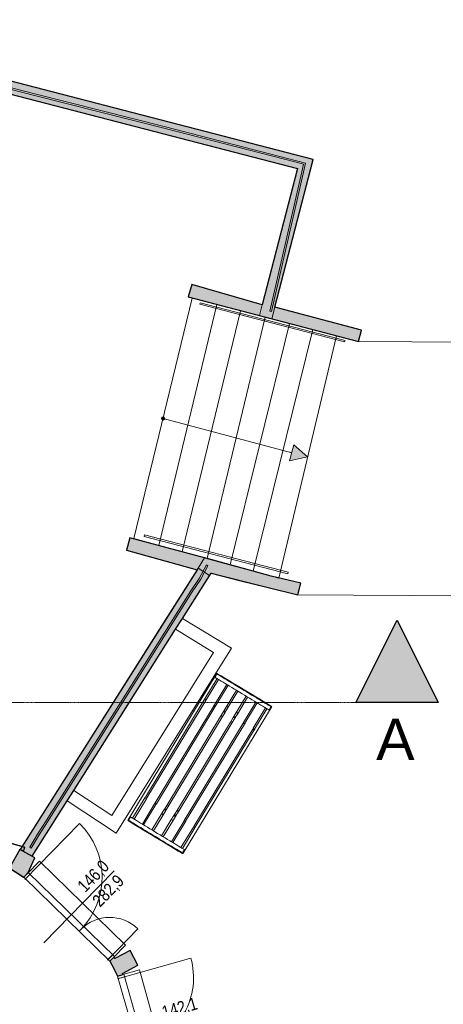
# Model space of a CAD drawing. Extents: x -6068 to 35118, y -17738 to 67348.
# Tile 156 of 243: x 2717 to 3231, y -1201 to -6. Entities that reach past the tile are written whole.
import ezdxf
from ezdxf.enums import TextEntityAlignment as Align

# ---------------------------------------------------------------- set-up
doc = ezdxf.new("R2010")
doc.units = 0
doc.header["$LTSCALE"] = 15
for name, pattern in [('AXES', [50.8, 31.75, -6.35, 6.35, -6.35]), ('Continua', [0]), ('Cui_CONTINU', [0])]:
    doc.linetypes.add(name, pattern=pattern)
doc.layers.get('0').update_dxf_attribs({"linetype": 'CONTINUOUS'})
for name, color, linetype, lineweight, true_color in [('Bloc 3D - Dessin - NIVEAUX - Style par défaut', 7, 'Continua', 0, 0x000000), ('Enveloppe - NIVEAUX - Style par défaut', 7, 'Continua', 0, 0x000000), ('Garde-corps - Traverse - NIVEAUX - Style par défaut', 7, 'Continua', 0, 0x000000), ('Porte - Cadre - NIVEAUX - Style par défaut', 7, 'Continua', 0, 0x000000), ('Porte - Mesures - NIVEAUX - Style par défaut', 7, 'Continua', 0, 0x000000), ('Porte - Ouvertures - NIVEAUX - Style par défaut', 7, 'Continua', 0, 0x000000), ('Échelle - NIVEAUX - Style par défaut', 7, 'Continua', 0, 0x000000)]:
    doc.layers.add(name, color=color, linetype=linetype, lineweight=lineweight, true_color=true_color)
for name, color, linetype in [('EDL_EXTERIEUR', 9, 'Cui_CONTINU'), ('EDL_RDJ murs & cloisons', 5, 'CONTINUOUS'), ('Marques - Coupes', 7, 'CONTINUOUS'), ('PIS-CONTOURS', 44, 'CONTINUOUS'), ('PIS-coupe', 254, 'CONTINUOUS'), ('PIS-fond de plan', 7, 'Cui_CONTINU')]:
    doc.layers.add(name, color=color, linetype=linetype)
doc.styles.add('MtXpl_Arial_Narrow', font='ARIALN.TTF')
doc.styles.add('STYLE_GENERE_1', font='arial.ttf')

# ---------------------------------------------------------------- blocks, each defined once
blk = doc.blocks.new('EDL_RDJ plan_2025 10 17')
at = {"layer": 'EDL_RDJ murs & cloisons', "linetype": 'Continuous', "ltscale": 0.08}
h = blk.add_hatch(color=9, dxfattribs=at)
h.dxf.hatch_style = 1
h.paths.add_polyline_path([(2433.5, -5.9), (2423.7, -5.9), (2423.6, -19.4), (3068.8, -186.5), (3026, -352.1), (2940.5, -327.4), (2936.2, -342.2), (3142.8, -396.6), (3146.5, -382.6), (3041.3, -354.9), (3087.8, -175.4)])
h = blk.add_hatch(color=9, dxfattribs=at)
h.dxf.hatch_style = 1
h.paths.add_polyline_path([(2865.4, -634.8), (2861.2, -649.7), (2946.8, -673.5), (2732.2, -1013.1), (2732.2, -1013.2), (2746.6, -1021.1), (2789.1, -953.9), (2797.1, -941.3), (2920.8, -745.6), (2929.1, -732.5), (2963.8, -677.7), (2998.4, -686.4), (3033.1, -695.2), (3069.2, -703.9), (3072.6, -689.8), (3036.7, -681.2), (3015, -675.3), (2987.1, -667.6), (2958.9, -659.9), (2955.9, -659.1)])
h = blk.add_hatch(color=9, dxfattribs=at)
h.dxf.hatch_style = 1
h.paths.add_polyline_path([(2742, -1040.9), (2749.7, -1023.1), (2731.7, -1013.1), (2721, -1031.8), (2717.1, -1030.8), (2716, -1034.6), (2718.6, -1035.3), (2736.2, -1046.5), (2736.4, -1046.7), (2736.5, -1046.7)])
h = blk.add_hatch(color=9, dxfattribs=at)
h.dxf.hatch_style = 1
h.paths.add_polyline_path([(2865.5, -1135.5), (2846.8, -1145.4), (2845.4, -1144), (2840.8, -1148.6), (2845.6, -1157.6), (2850.4, -1166.6), (2856.6, -1164.9), (2856.3, -1163.5), (2875.1, -1153.5)])
at = {"layer": 'Échelle - NIVEAUX - Style par défaut', "ltscale": 0.1, "true_color": 0xbc8f8f}
h = blk.add_hatch(color=253, dxfattribs=at)
edge = h.paths.add_edge_path()
edge.add_arc((2905.5, -489.8), 2, 0, 360)
at = {"layer": 'Échelle - NIVEAUX - Style par défaut', "ltscale": 0.1, "true_color": 0x000000}
blk.add_hatch(color=18, dxfattribs=at).paths.add_polyline_path([(3081, -536.6), (3064.2, -521.8), (3059.1, -541.1)])
at = {"color": 161, "linetype": 'Continua', "lineweight": 13, "ltscale": 0.1, "true_color": 0x7599ff}
for p, q in [((2572.9, -964.9), (2737.6, -1010.5)), ((2573, -964.4), (2737.4, -1009.9)), ((2731.7, -1013), (2721.3, -1031.9)), ((2736.2, -1014.3), (2731.4, -1012.9)), ((2736.5, -1014.4), (2731.7, -1013)), ((2737.4, -1009.9), (2736.2, -1014.3)), ((2737.6, -1010.5), (2736.5, -1014.4))]:
    blk.add_line(p, q, dxfattribs=at)
at = {"color": 103, "linetype": 'Continua', "lineweight": 13, "ltscale": 0.1, "true_color": 0x49c386}
for p, q in [((2740.9, -1042), (2755.6, -1027)), ((2755.6, -1027), (2860, -1129)), ((2736.4, -1046.7), (2740.9, -1042)), ((2840.8, -1148.6), (2736.4, -1046.7)), ((2860, -1129), (2845.4, -1144)), ((2845.4, -1144), (2840.8, -1148.6)), ((2850.4, -1166.6), (2856.6, -1164.9)), ((2888.9, -1303.4), (2850.4, -1166.6)), ((2856.6, -1164.9), (2876.9, -1159.2)), ((2876.9, -1159.2), (2915.4, -1296))]:
    blk.add_line(p, q, dxfattribs=at)
at = {"layer": 'Bloc 3D - Dessin - NIVEAUX - Style par défaut', "color": 32, "linetype": 'Continua', "lineweight": 0, "ltscale": 0.1, "true_color": 0xd1591a}
for p, q in [((2863, -977.1), (2970.3, -799.7)), ((2971, -800.1), (2968.6, -804)), ((2970.7, -799.1), (2970.3, -799.7)), ((2970.3, -799.7), (2970.4, -799.7)), ((2970.5, -799.8), (2970.3, -799.7)), ((2970.5, -799.8), (2970.7, -799.9)), ((2970.8, -799.2), (2970.7, -799.1)), ((2970.7, -799.9), (2971, -800.1)), ((2971.1, -799.3), (2970.8, -799.2)), ((2972.5, -801), (2971, -800.1)), ((2971.4, -799.5), (2971.1, -799.3)), ((2971.7, -799.7), (2971.4, -799.5)), ((2976.2, -802.4), (2971.7, -799.7)), ((2971.2, -805.6), (2956.2, -830.3)), ((2972.9, -806.6), (2957.9, -831.3)), ((2968.6, -804), (2970.1, -804.9)), ((2970.1, -804.9), (2971.2, -805.6)), ((2971.2, -805.6), (2971.8, -806)), ((2971.8, -806), (2972.9, -806.6)), ((2973.6, -801.6), (2972.5, -801)), ((2972.9, -806.6), (2973.8, -807.2)), ((2974.2, -802), (2973.6, -801.6)), ((2973.8, -807.2), (2976, -808.5)), ((2975.3, -802.7), (2974.2, -802)), ((2976.2, -803.2), (2975.3, -802.7)), ((2976, -808.5), (2978.3, -809.9)), ((2980.7, -805.1), (2976.2, -802.4)), ((2978.4, -804.5), (2976.2, -803.2)), ((2978.3, -809.9), (2980.8, -811.4)), ((2980.7, -805.9), (2978.4, -804.5)), ((2985.3, -807.9), (2980.7, -805.1)), ((2983.2, -807.5), (2980.7, -805.9)), ((2980.8, -811.4), (2982.9, -812.7)), ((2985.3, -808.8), (2983.2, -807.5)), ((2990, -810.7), (2985.3, -807.9)), ((2985.9, -809.1), (2985.3, -808.8)), ((2986.9, -809.7), (2985.9, -809.1)), ((2988.6, -810.8), (2986.9, -809.7)), ((2991.5, -812.5), (2988.6, -810.8)), ((2994.7, -813.6), (2990, -810.7)), ((2994.5, -814.3), (2991.5, -812.5)), ((2982.9, -812.7), (2968, -837.4)), ((2984.5, -813.7), (2969.5, -838.4)), ((2982.1, -840.3), (2994.6, -819.8)), ((2982.9, -812.7), (2983.5, -813)), ((2983.5, -813), (2984.5, -813.7)), ((2984.5, -813.7), (2986.2, -814.7)), ((2985.1, -839.6), (2996.4, -820.9)), ((2986.2, -814.7), (2989.1, -816.5)), ((2989.1, -816.5), (2992.1, -818.3)), ((2992.1, -818.3), (2994.6, -819.8)), ((2997, -815.8), (2994.5, -814.3)), ((2994.6, -819.8), (2995.2, -820.1)), ((2999.4, -816.4), (2994.7, -813.6)), ((2995.2, -820.1), (2996.4, -820.9)), ((2996.4, -820.9), (2998.2, -822)), ((2997.6, -816.1), (2997, -815.8)), ((2998.8, -816.9), (2997.6, -816.1)), ((2998.2, -822), (3001.4, -823.9)), ((3000.7, -818), (2998.8, -816.9)), ((3004.1, -819.3), (2999.4, -816.4)), ((3003.8, -819.9), (3000.7, -818)), ((3001.4, -823.9), (3004.5, -825.8)), ((3006.9, -821.8), (3003.8, -819.9)), ((3008.9, -822.2), (3004.1, -819.3)), ((3008.7, -822.9), (3006.9, -821.8)), ((3010, -823.7), (3008.7, -822.9)), ((3013.6, -825), (3008.9, -822.2)), ((3010.6, -824), (3010, -823.7)), ((3013, -825.5), (3010.6, -824)), ((2955.6, -831.3), (2884.2, -949.4)), ((2957.3, -832.3), (2885.9, -950.4)), ((2955.4, -831.2), (2956, -830.2)), ((2955.5, -831.2), (2955.6, -831.3)), ((2955.7, -831.4), (2957.3, -832.3)), ((2956.2, -830.3), (2956.1, -830.2)), ((2956.3, -830.4), (2956.2, -830.3)), ((2957.9, -831.3), (2956.3, -830.4)), ((2957.9, -831.3), (2957.3, -832.3)), ((3006.3, -826.9), (2995, -845.6)), ((3008.2, -828), (2995.7, -848.6)), ((3018.2, -834.1), (3003.3, -858.8)), ((3004.5, -825.8), (3006.3, -826.9)), ((3004.8, -859.7), (3019.8, -835)), ((3006.3, -826.9), (3007.6, -827.6)), ((3007.6, -827.6), (3008.2, -828)), ((3008.2, -828), (3010.6, -829.5)), ((3010.6, -829.5), (3013.6, -831.3)), ((3016, -827.3), (3013, -825.5)), ((3018.3, -827.9), (3013.6, -825)), ((3013.6, -831.3), (3016.5, -833)), ((3018.9, -829), (3016, -827.3)), ((3016.5, -833), (3018.2, -834.1)), ((3018.2, -834.1), (3019.3, -834.7)), ((3022.9, -830.7), (3018.3, -827.9)), ((3020.6, -830.1), (3018.9, -829)), ((3019.3, -834.7), (3019.8, -835)), ((3019.8, -835), (3021.9, -836.3)), ((3021.7, -830.7), (3020.6, -830.1)), ((3022.2, -831), (3021.7, -830.7)), ((3021.9, -836.3), (3024.4, -837.8)), ((3024.3, -832.3), (3022.2, -831)), ((3027.5, -833.5), (3022.9, -830.7)), ((3026.8, -833.9), (3024.3, -832.3)), ((3029.2, -835.3), (3026.8, -833.9)), ((3032.1, -836.2), (3027.5, -833.5)), ((3031.3, -836.6), (3029.2, -835.3)), ((3036.5, -838.9), (3032.1, -836.2)), ((2967.4, -838.4), (2895.9, -956.5)), ((2968.9, -839.4), (2897.5, -957.5)), ((3037.2, -840.1), (2929.9, -1017.6)), ((2967.8, -837.3), (2967.2, -838.3)), ((2967.2, -838.3), (2967.4, -838.4)), ((2967.4, -838.4), (2968.9, -839.4)), ((2968, -837.4), (2967.8, -837.3)), ((2969.5, -838.4), (2968, -837.4)), ((2969.5, -838.4), (2968.9, -839.4)), ((2976.5, -849.6), (2979, -845.5)), ((2977.3, -852.5), (2980.8, -846.6)), ((2979.5, -844.4), (2978.9, -845.4)), ((2978.9, -845.4), (2979, -845.5)), ((2979, -845.5), (2980.2, -846.2)), ((2979.6, -844.5), (2979.5, -844.4)), ((2979.6, -844.5), (2982.1, -840.3)), ((2980.8, -845.2), (2979.6, -844.5)), ((2980.2, -846.2), (2980.8, -846.6)), ((2981.4, -845.6), (2980.8, -845.2)), ((2980.8, -846.6), (2981.4, -845.6)), ((2981.4, -845.6), (2985.1, -839.6)), ((2985.1, -839.6), (2982.1, -840.3)), ((2995, -845.6), (2991.4, -851.6)), ((2995.7, -848.6), (2995, -845.6)), ((3014.9, -865.8), (3029.9, -841.1)), ((3016.6, -866.8), (3031.5, -842.1)), ((3024.4, -837.8), (3026.8, -839.2)), ((3026.8, -839.2), (3028.9, -840.5)), ((3028.9, -840.5), (3029.9, -841.1)), ((3029.9, -841.1), (3030.9, -841.7)), ((3030.9, -841.7), (3031.5, -842.1)), ((3032.3, -837.1), (3031.3, -836.6)), ((3031.5, -842.1), (3032.6, -842.8)), ((3033.3, -837.8), (3032.3, -837.1)), ((3032.6, -842.8), (3034.2, -843.7)), ((3033.9, -838.2), (3033.3, -837.8)), ((3035, -838.8), (3033.9, -838.2)), ((3034.2, -843.7), (3036.2, -839.5)), ((3034.2, -843.7), (3036.6, -839.7)), ((3036.2, -839.5), (3035, -838.8)), ((3036.6, -839.7), (3036.2, -839.5)), ((3036.9, -839.1), (3036.5, -838.9)), ((3036.6, -839.7), (3036.8, -839.9)), ((3036.8, -839.9), (3037, -840)), ((3037.2, -839.3), (3036.9, -839.1)), ((3037, -840), (3037.2, -840.1)), ((3037.2, -840.1), (3037, -840)), ((3037.4, -839.4), (3037.2, -839.3)), ((3037.6, -839.5), (3037.2, -840.1)), ((3037.5, -839.5), (3037.4, -839.4)), ((2910.1, -959.4), (2976.5, -849.6)), ((2913, -958.7), (2977.3, -852.5)), ((2987.2, -858.5), (2922.9, -964.7)), ((2990.1, -857.8), (2923.7, -967.7)), ((3002.7, -859.8), (2931.2, -977.9)), ((2976.5, -849.6), (2977.3, -852.5)), ((2990.8, -852.6), (2987.2, -858.5)), ((2987.2, -858.5), (2990.1, -857.8)), ((2992.6, -853.7), (2990.1, -857.8)), ((2991.4, -851.6), (2990.8, -852.6)), ((2990.8, -852.6), (2992.6, -853.7)), ((2993.2, -852.7), (2991.4, -851.6)), ((2992.6, -853.7), (2992.7, -853.7)), ((2992.7, -853.7), (2993.3, -852.8)), ((2995.7, -848.6), (2993.2, -852.7)), ((2993.3, -852.8), (2993.2, -852.7)), ((3003.3, -858.8), (3002.7, -859.8)), ((3002.7, -859.8), (3004.2, -860.7)), ((3004.8, -859.7), (3003.3, -858.8)), ((3004.4, -860.8), (3005, -859.9)), ((3005, -859.9), (3004.8, -859.7)), ((2932.8, -978.8), (3004.2, -860.7)), ((2942.9, -984.9), (3014.3, -866.8)), ((2944.5, -985.9), (3016, -867.8)), ((3004.2, -860.7), (3004.4, -860.8)), ((3014.3, -866.8), (3014.9, -865.8)), ((3014.3, -866.8), (3015.9, -867.8)), ((3016.5, -866.8), (3014.9, -865.8)), ((3016, -867.8), (3016.2, -867.9)), ((3016.2, -868), (3016.8, -867)), ((3016.6, -866.8), (3016.5, -866.8)), ((3016.8, -866.9), (3016.6, -866.8)), ((2883.6, -950.4), (2868.6, -975.1)), ((2885.3, -951.4), (2870.3, -976.1)), ((2883.4, -950.3), (2884, -949.3)), ((2883.4, -950.3), (2883.4, -950.3)), ((2883.4, -950.3), (2883.6, -950.4)), ((2883.6, -950.5), (2885.3, -951.4)), ((2884.2, -949.4), (2884, -949.3)), ((2884.2, -949.5), (2884.2, -949.4)), ((2885.9, -950.4), (2884.2, -949.5)), ((2885.9, -950.4), (2885.3, -951.4)), ((2895.3, -957.5), (2880.4, -982.2)), ((2896.9, -958.5), (2881.9, -983.2)), ((2895.7, -956.4), (2895.1, -957.4)), ((2895.1, -957.4), (2895.3, -957.5)), ((2895.3, -957.5), (2896.9, -958.5)), ((2895.9, -956.5), (2895.7, -956.4)), ((2897.5, -957.5), (2895.9, -956.5)), ((2897.5, -957.5), (2896.9, -958.5)), ((2904.5, -968.7), (2907, -964.6)), ((2905.2, -971.6), (2908.8, -965.7)), ((2907.5, -963.5), (2906.9, -964.5)), ((2907, -964.6), (2908.1, -965.3)), ((2907.6, -963.6), (2907.5, -963.5)), ((2907.6, -963.6), (2910.1, -959.4)), ((2908.7, -964.3), (2907.6, -963.6)), ((2908.1, -965.3), (2908.8, -965.7)), ((2909.4, -964.7), (2908.7, -964.3)), ((2908.8, -965.7), (2909.4, -964.7)), ((2909.4, -964.7), (2913, -958.7)), ((2913, -958.7), (2910.1, -959.4)), ((2922.9, -964.7), (2919.3, -970.7)), ((2923.7, -967.7), (2921.2, -971.8)), ((2923.7, -967.7), (2922.9, -964.7)), ((2862.6, -977.7), (2863, -977.1)), ((2862.6, -977.7), (2862.8, -977.8)), ((2862.8, -977.8), (2863, -978)), ((2863.1, -977.2), (2863, -977.1)), ((2863, -978), (2863.3, -978.1)), ((2863.3, -977.4), (2863.1, -977.2)), ((2863.6, -977.5), (2863.3, -977.4)), ((2863.3, -978.1), (2863.6, -978.3)), ((2866, -973.5), (2863.6, -977.5)), ((2863.6, -977.5), (2865.1, -978.4)), ((2863.6, -978.3), (2868.1, -981)), ((2865.1, -978.4), (2866.2, -979.1)), ((2867.5, -974.5), (2866, -973.5)), ((2866.2, -979.1), (2866.9, -979.5)), ((2866.9, -979.5), (2867.9, -980.1)), ((2868.6, -975.1), (2867.5, -974.5)), ((2869.3, -975.5), (2868.6, -975.1)), ((2870.3, -976.1), (2869.3, -975.5)), ((2871.2, -976.7), (2870.3, -976.1)), ((2873.4, -978), (2871.2, -976.7)), ((2875.7, -979.4), (2873.4, -978)), ((2878.3, -980.9), (2875.7, -979.4)), ((2892, -989.3), (2904.5, -968.7)), ((2893.8, -990.4), (2905.2, -971.6)), ((2915.1, -977.6), (2903.8, -996.4)), ((2904.5, -968.7), (2905.2, -971.6)), ((2918.1, -976.9), (2905.6, -997.5)), ((2918.7, -971.7), (2915.1, -977.6)), ((2915.1, -977.6), (2918.1, -976.9)), ((2930.6, -978.9), (2915.7, -1003.6)), ((2917.2, -1004.5), (2932.2, -979.8)), ((2920.6, -972.8), (2918.1, -976.9)), ((2919.3, -970.7), (2918.7, -971.7)), ((2918.7, -971.7), (2920.6, -972.8)), ((2921.2, -971.8), (2919.3, -970.7)), ((2920.6, -972.8), (2920.7, -972.8)), ((2920.7, -972.8), (2921.3, -971.9)), ((2931.2, -977.9), (2930.6, -978.9)), ((2930.6, -978.9), (2932.2, -979.8)), ((2932.8, -978.8), (2931.2, -977.9)), ((2932.2, -979.8), (2932.4, -979.9)), ((2932.4, -979.9), (2933, -979)), ((2933, -979), (2932.8, -978.8)), ((2867.9, -980.1), (2868.8, -980.7)), ((2868.1, -981), (2872.6, -983.8)), ((2868.8, -980.7), (2871, -982)), ((2871, -982), (2873.3, -983.4)), ((2872.6, -983.8), (2877.2, -986.6)), ((2873.3, -983.4), (2875.8, -984.9)), ((2875.8, -984.9), (2878, -986.2)), ((2877.2, -986.6), (2881.9, -989.4)), ((2878, -986.2), (2878.5, -986.5)), ((2880.4, -982.2), (2878.3, -980.9)), ((2878.5, -986.5), (2879.5, -987.1)), ((2879.5, -987.1), (2881.3, -988.2)), ((2880.9, -982.6), (2880.4, -982.2)), ((2881.9, -983.2), (2880.9, -982.6)), ((2881.3, -988.2), (2884.2, -990)), ((2883.7, -984.2), (2881.9, -983.2)), ((2881.9, -989.4), (2886.6, -992.2)), ((2886.6, -986), (2883.7, -984.2)), ((2884.2, -990), (2887.2, -991.8)), ((2889.6, -987.8), (2886.6, -986)), ((2887.2, -991.8), (2889.6, -993.2)), ((2892, -989.3), (2889.6, -987.8)), ((2892.6, -989.6), (2892, -989.3)), ((2893.8, -990.4), (2892.6, -989.6)), ((2895.7, -991.5), (2893.8, -990.4)), ((2898.8, -993.4), (2895.7, -991.5)), ((2927.3, -1010.6), (2942.3, -985.9)), ((2929, -1011.6), (2943.9, -986.9)), ((2942.3, -985.9), (2942.9, -984.9)), ((2942.3, -985.9), (2943.9, -986.9)), ((2944.5, -985.9), (2942.9, -984.9)), ((2943.9, -986.9), (2944.1, -987)), ((2944.1, -987.1), (2944.7, -986.1)), ((2944.7, -986), (2944.5, -985.9)), ((2886.6, -992.2), (2891.3, -995.1)), ((2889.6, -993.2), (2890.2, -993.6)), ((2890.2, -993.6), (2891.4, -994.4)), ((2891.3, -995.1), (2896, -998)), ((2891.4, -994.4), (2893.3, -995.5)), ((2893.3, -995.5), (2896.4, -997.4)), ((2896, -998), (2900.8, -1000.8)), ((2896.4, -997.4), (2899.5, -999.2)), ((2901.9, -995.3), (2898.8, -993.4)), ((2899.5, -999.2), (2901.4, -1000.4)), ((2900.8, -1000.8), (2905.5, -1003.7)), ((2901.4, -1000.4), (2902.6, -1001.1)), ((2903.8, -996.4), (2901.9, -995.3)), ((2902.6, -1001.1), (2903.2, -1001.5)), ((2903.2, -1001.5), (2905.7, -1003)), ((2905, -997.1), (2903.8, -996.4)), ((2905.6, -997.5), (2905, -997.1)), ((2905.5, -1003.7), (2910.2, -1006.5)), ((2908.1, -999), (2905.6, -997.5)), ((2905.7, -1003), (2908.6, -1004.8)), ((2911, -1000.8), (2908.1, -999)), ((2913.9, -1002.5), (2911, -1000.8)), ((2915.7, -1003.6), (2913.9, -1002.5)), ((2916.7, -1004.2), (2915.7, -1003.6)), ((2908.6, -1004.8), (2911.5, -1006.5)), ((2910.2, -1006.5), (2914.9, -1009.3)), ((2911.5, -1006.5), (2913.3, -1007.6)), ((2913.3, -1007.6), (2914.3, -1008.2)), ((2914.3, -1008.2), (2914.8, -1008.5)), ((2914.8, -1008.5), (2917, -1009.8)), ((2914.9, -1009.3), (2919.5, -1012.1)), ((2917.2, -1004.5), (2916.7, -1004.2)), ((2917, -1009.8), (2919.5, -1011.3)), ((2919.4, -1005.8), (2917.2, -1004.5)), ((2921.9, -1007.3), (2919.4, -1005.8)), ((2919.5, -1011.3), (2921.8, -1012.7)), ((2919.5, -1012.1), (2924, -1014.9)), ((2921.8, -1012.7), (2924, -1014)), ((2924.2, -1008.8), (2921.9, -1007.3)), ((2924, -1014), (2924.9, -1014.6)), ((2924, -1014.9), (2928.5, -1017.6)), ((2926.4, -1010.1), (2924.2, -1008.8)), ((2924.9, -1014.6), (2925.9, -1015.2)), ((2925.9, -1015.2), (2926.6, -1015.6)), ((2927.3, -1010.6), (2926.4, -1010.1)), ((2926.6, -1015.6), (2927.7, -1016.3)), ((2928.3, -1011.3), (2927.3, -1010.6)), ((2929, -1011.6), (2928.3, -1011.3)), ((2930.1, -1012.3), (2929, -1011.6)), ((2929.2, -1017.2), (2931.6, -1013.2)), ((2931.6, -1013.2), (2930.1, -1012.3)), ((2927.7, -1016.3), (2929.2, -1017.2)), ((2928.5, -1017.6), (2928.8, -1017.8)), ((2928.8, -1017.8), (2929.1, -1018)), ((2929.1, -1018), (2929.3, -1018.1)), ((2929.5, -1017.4), (2929.2, -1017.2)), ((2929.7, -1017.5), (2929.5, -1017.4)), ((2929.5, -1018.2), (2929.9, -1017.6)), ((2929.5, -1018.2), (2929.5, -1018.2)), ((2929.8, -1017.6), (2929.7, -1017.5))]:
    blk.add_line(p, q, dxfattribs=at)
at = {"layer": 'EDL_EXTERIEUR', "linetype": 'Continua', "lineweight": 0, "ltscale": 0.1}
for p, q in [((3142.9, -396.6), (3694.2, -400.1)), ((3069.2, -703.9), (3692.3, -707.9))]:
    blk.add_line(p, q, dxfattribs=at)
at = {"layer": 'EDL_RDJ murs & cloisons', "linetype": 'Continuous', "ltscale": 0.08}
for points in [[(2433.5, -5.9), (2423.7, -5.9), (2423.6, -19.4), (3068.8, -186.5), (3026, -352.1), (2940.5, -327.4), (2936.2, -342.2), (3142.8, -396.6), (3146.5, -382.6), (3041.3, -354.9), (3087.8, -175.4), (2433.5, -5.9)], [(2865.4, -634.8), (2861.2, -649.7), (2946.8, -673.5), (2732.2, -1013.1), (2732.2, -1013.2), (2746.6, -1021.1), (2789.1, -953.9), (2797.1, -941.3), (2920.8, -745.6), (2929.1, -732.5), (2963.8, -677.7), (2998.4, -686.4), (3033.1, -695.2), (3069.2, -703.9), (3072.6, -689.8), (3036.7, -681.2), (3015, -675.3), (2987.1, -667.6), (2958.9, -659.9), (2955.9, -659.1), (2865.4, -634.8)], [(2742, -1040.9), (2749.7, -1023.1), (2731.7, -1013.1), (2721, -1031.8), (2717.1, -1030.8), (2716, -1034.6), (2718.6, -1035.3), (2736.2, -1046.5), (2736.4, -1046.7), (2736.5, -1046.7), (2742, -1040.9)], [(2865.5, -1135.5), (2846.8, -1145.4), (2845.4, -1144), (2840.8, -1148.6), (2845.6, -1157.6), (2850.4, -1166.6), (2856.6, -1164.9), (2856.3, -1163.5), (2875.1, -1153.5), (2865.5, -1135.5)]]:
    blk.add_lwpolyline(points, dxfattribs=at)
at = {"layer": 'Enveloppe - NIVEAUX - Style par défaut', "color": 18, "linetype": 'Continua', "lineweight": 20, "ltscale": 0.1, "true_color": 0x000000}
for p, q in [((3087.6, -175.4), (2433.5, -5.9)), ((2423.6, -19.4), (3068.8, -186.5)), ((3041.3, -354.9), (3087.6, -175.4)), ((3068.8, -186.5), (3026, -352.1)), ((2940.5, -327.4), (2936.2, -342.2)), ((3026, -352.1), (2940.5, -327.4)), ((2936.2, -342.2), (3022.2, -365.1)), ((3022.7, -365), (3026, -352.1)), ((3022.7, -365), (3026, -352.1)), ((3022.7, -365), (3026, -352.1)), ((3037.6, -369), (3041.3, -354.9)), ((3037.6, -369), (3041.3, -354.9)), ((3037.6, -369), (3041.3, -354.9)), ((3146.5, -382.6), (3041.3, -354.9)), ((3022.2, -365.1), (3022.3, -364.9)), ((3022.3, -364.9), (3142.9, -396.6)), ((3022.6, -365.2), (3022.7, -365)), ((3022.6, -365.2), (3022.7, -365)), ((3022.6, -365.2), (3022.7, -365)), ((3142.9, -396.6), (3146.5, -382.6)), ((2865.4, -634.8), (2861.2, -649.7)), ((2951.2, -657.8), (2865.4, -634.8)), ((2861.2, -649.7), (2946.8, -673.5)), ((2955.9, -659.1), (2948.2, -671.5)), ((2955.9, -659.1), (2948.2, -671.5)), ((2955.9, -659.1), (2948.2, -671.5)), ((2959.5, -660.1), (2951.2, -657.8)), ((2959.5, -660.1), (2955.9, -659.1)), ((2959.5, -660.1), (2955.9, -659.1)), ((2959.5, -660.1), (2955.9, -659.1)), ((3036.7, -681.2), (2959.5, -660.1)), ((2959.5, -660.1), (2959.5, -660.1)), ((2946.8, -673.5), (2910.9, -730.4)), ((2929.1, -732.5), (2963.8, -677.7)), ((2946.8, -673.5), (2948.2, -671.5)), ((2946.8, -673.5), (2948.2, -671.5)), ((2946.8, -673.5), (2948.2, -671.5)), ((2963.8, -677.7), (3033.1, -695.2)), ((3072.6, -689.8), (3036.7, -681.2)), ((3069.2, -703.9), (3072.6, -689.8)), ((3033.1, -695.2), (3069.2, -703.9)), ((2910.9, -730.4), (2779.2, -938.8)), ((2988.4, -768.7), (2929.1, -732.5)), ((2797.1, -941.3), (2920.8, -745.6)), ((2920.8, -745.6), (2966.9, -773.8)), ((2966.9, -773.8), (2843.5, -971.7)), ((2848.6, -993), (2988.4, -768.7)), ((2779.2, -938.8), (2732.2, -1013.1)), ((2843.5, -971.7), (2797.1, -941.3)), ((2746.6, -1021.1), (2789.1, -953.9)), ((2789.1, -953.9), (2848.6, -993)), ((2732.2, -1013.1), (2731.7, -1013)), ((2732.2, -1013.2), (2732.2, -1013.1)), ((2732.2, -1013.2), (2732.2, -1013.1)), ((2732.2, -1013.2), (2732.2, -1013.1)), ((2732.2, -1013.2), (2732.2, -1013.1)), ((2732.2, -1013.2), (2732.2, -1013.1)), ((2732.2, -1013.2), (2732.2, -1013.1)), ((2746.6, -1021.1), (2732.2, -1013.2)), ((2746.6, -1021.1), (2732.2, -1013.2)), ((2746.6, -1021.1), (2732.2, -1013.2)), ((2746.6, -1021.1), (2732.2, -1013.2)), ((2746.6, -1021.1), (2732.2, -1013.2)), ((2746.6, -1021.1), (2732.2, -1013.2)), ((2749.8, -1022.9), (2746.6, -1021.1)), ((2719.4, -1035.8), (2736.5, -1046.7)), ((2736.2, -1046.5), (2736.4, -1046.7)), ((2736.4, -1046.7), (2740.9, -1042)), ((2845.4, -1144), (2840.8, -1148.6)), ((2846.8, -1145.4), (2845.4, -1144)), ((2865.5, -1135.5), (2846.8, -1145.4)), ((2875.1, -1153.5), (2865.5, -1135.5)), ((2840.8, -1148.6), (2850.4, -1166.6)), ((2856.3, -1163.5), (2875.1, -1153.5)), ((2850.4, -1166.6), (2856.6, -1164.9)), ((2856.6, -1164.9), (2856.3, -1163.5))]:
    blk.add_line(p, q, dxfattribs=at)
at = {"layer": 'Enveloppe - NIVEAUX - Style par défaut', "color": 9, "linetype": 'Continua', "lineweight": 13, "ltscale": 0.1, "true_color": 0xc0c0c0}
for p, q in [((3022.6, -365.2), (3037.6, -369)), ((3022.6, -365.2), (3037.6, -369)), ((3022.6, -365.2), (3037.6, -369)), ((3022.6, -365.2), (3037.6, -369)), ((3022.6, -365.2), (3037.6, -369)), ((3022.6, -365.2), (3037.6, -369)), ((2962.1, -680.3), (2948.2, -671.5)), ((2962.1, -680.3), (2948.2, -671.5)), ((2962.1, -680.3), (2948.2, -671.5)), ((2962.1, -680.3), (2948.2, -671.5)), ((2962.1, -680.3), (2948.2, -671.5))]:
    blk.add_line(p, q, dxfattribs=at)
at = {"layer": 'Garde-corps - Traverse - NIVEAUX - Style par défaut', "color": 18, "linetype": 'Continua', "lineweight": 13, "ltscale": 0.1, "true_color": 0x000000}
for p, q in [((2749.3, -97.9), (2591, -57.8)), ((2749.8, -95.9), (2591.5, -55.8)), ((2908, -137.9), (2749.3, -97.9)), ((2908.4, -135.9), (2749.8, -95.9)), ((3066.9, -179), (2908, -137.9)), ((3067.4, -177.1), (2908.4, -135.9)), ((3076, -181.4), (3066.9, -179)), ((3078.4, -180), (3067.4, -177.1)), ((3035, -359.6), (3073.9, -190.5)), ((3037, -360), (3075.8, -191)), ((3073.9, -190.5), (3076, -181.4)), ((3075.8, -191), (3078.4, -180)), ((2950.5, -349.4), (2950, -351.3)), ((2950, -351.3), (3125.9, -397)), ((2950.5, -349.4), (3126.4, -395.1)), ((3035, -359.6), (3037, -360)), ((3126.4, -395.1), (3125.9, -397)), ((2883, -631.2), (2882.5, -633.2)), ((2882.5, -633.2), (3057, -678.6)), ((2883, -631.2), (3057.5, -676.6)), ((2958.2, -667.6), (2949.5, -683.9)), ((2960, -668.6), (2951.2, -685)), ((2960, -668.6), (2958.2, -667.6)), ((3057.5, -676.6), (3057, -678.6)), ((2949.5, -683.9), (2939.2, -699.2)), ((2951.2, -685), (2940.9, -700.3)), ((2939.2, -699.2), (2763.6, -978.2)), ((2940.9, -700.3), (2765.3, -979.3)), ((2763.6, -978.2), (2753.3, -994.3)), ((2765.3, -979.3), (2755, -995.4)), ((2753.3, -994.3), (2743.8, -1010.1)), ((2755, -995.4), (2745.5, -1011.2)), ((2745.5, -1011.2), (2743.8, -1010.1))]:
    blk.add_line(p, q, dxfattribs=at)
at = {"layer": 'Porte - Cadre - NIVEAUX - Style par défaut', "color": 103, "linetype": 'Continua', "lineweight": 5, "ltscale": 0.1, "true_color": 0x49c386}
for p, q in [((2742, -1040.9), (2736.4, -1046.7)), ((2736.4, -1046.7), (2840.8, -1148.6)), ((2846.4, -1142.9), (2742, -1040.9)), ((2840.8, -1148.6), (2846.4, -1142.9)), ((2858.1, -1164.5), (2850.4, -1166.6)), ((2850.4, -1166.6), (2888.9, -1303.4)), ((2896.6, -1301.2), (2858.1, -1164.5))]:
    blk.add_line(p, q, dxfattribs=at)
at = {"layer": 'Porte - Mesures - NIVEAUX - Style par défaut', "color": 103, "linetype": 'Continua', "lineweight": 13, "ltscale": 0.1, "true_color": 0x49c386}
for q in [(2846.2, -1038.7), (2760.7, -1126.3)]:
    blk.add_line((2808.5, -1077.3), q, dxfattribs=at)
at = {"layer": 'Porte - Ouvertures - NIVEAUX - Style par défaut', "color": 103, "linetype": 'Continua', "lineweight": 13, "ltscale": 0.1, "true_color": 0x49c386}
for p, q in [((2737.8, -1049.5), (2804.2, -981.5)), ((2738.5, -1048.8), (2744.1, -1043)), ((2803.6, -1112.3), (2809.2, -1106.6)), ((2803.6, -1112.3), (2809.2, -1106.6)), ((2838, -1147.3), (2875, -1109.3)), ((2838.7, -1146.6), (2844.3, -1140.8)), ((2850.2, -1169.8), (2939.2, -1144.8)), ((2851.2, -1169.5), (2858.9, -1167.4))]:
    blk.add_line(p, q, dxfattribs=at)
at = {"layer": 'Porte - Ouvertures - NIVEAUX - Style par défaut', "color": 103, "linetype": 'Continua', "lineweight": 5, "ltscale": 0.1, "true_color": 0x49c386}
for centre, radius, start, end in [((2740.6, -1046.6), 91, 315.6843, 45.6843), ((2840.8, -1144.4), 49, 45.6843, 135.6842), ((2854.1, -1168.7), 88.4, 285.7228, 15.723)]:
    blk.add_arc(centre, radius, start, end, dxfattribs=at)
at = {"layer": 'Échelle - NIVEAUX - Style par défaut', "color": 18, "linetype": 'Continua', "lineweight": 13, "ltscale": 0.1, "true_color": 0x000000}
for p, q in [((2940.8, -343.8), (2870.2, -635.7)), ((2940.8, -343.8), (3116, -389.5)), ((2970.8, -351.6), (2900.2, -643.9)), ((2999.7, -359.2), (2928.9, -651.8)), ((3029.5, -367), (2958.9, -659.9)), ((3059.1, -374.7), (2987.1, -667.6)), ((3087.4, -382.1), (3015, -675.3)), ((3116, -389.5), (3046, -683.7)), ((2905.5, -489.8), (3055.8, -529.9)), ((3064.2, -521.8), (3059.1, -541.1)), ((3081, -536.6), (3064.2, -521.8)), ((3055.8, -529.9), (3059.4, -530.8)), ((3059.1, -541.1), (3081, -536.6)), ((3059.4, -530.8), (3059.9, -531)), ((3059.9, -531), (3061.7, -531.5)), ((2870.2, -635.7), (3046, -683.7))]:
    blk.add_line(p, q, dxfattribs=at)
blk.add_circle((2905.5, -489.8), 2, dxfattribs=at)
at = {"layer": 'Porte - Mesures - NIVEAUX - Style par défaut', "color": 103, "linetype": 'Continuous', "true_color": 0x49c386, "style": 'MtXpl_Arial_Narrow'}
for s, rotation, p in [('146,0', 45.6843, (2811, -1066)), ('282,9', 45.6843, (2829.1, -1083.8)), ('142,1', 15.723, (2906.7, -1218.3))]:
    blk.add_text(s, height=15.15, rotation=rotation, dxfattribs=at).set_placement(p)
blk = doc.blocks.new('*U785')
at = {"layer": 'PIS-CONTOURS', "linetype": 'Continuous', "lineweight": 0}
blk.add_hatch(color=0, dxfattribs=at).paths.add_polyline_path([(0, 0), (500, -1000), (1000, 0)])
at = {"layer": 'PIS-CONTOURS', "color": 0, "linetype": 'AXES', "lineweight": 13, "ltscale": 0.005}
blk.add_line((1000, 0), (36625, 0), dxfattribs=at)
at = {"layer": 'PIS-CONTOURS', "color": 0, "linetype": 'Continuous', "lineweight": 25, "flags": 128}
blk.add_lwpolyline([(0, 0), (1000, 0), (500, -1000)], close=True, dxfattribs=at)
at = {"layer": 'PIS-CONTOURS', "color": 0, "lineweight": 15, "style": 'STYLE_GENERE_1'}
blk.add_attdef('REP1', text='', height=500, dxfattribs=at).set_placement((-721, -441), align=Align.MIDDLE_CENTER)
blk.add_attdef('REP', text='', height=500, dxfattribs=at).set_placement((35848, -844), align=Align.BOTTOM_LEFT)

msp = doc.modelspace()

# ---------------------------------------------------------------- block references
at = {"layer": 'PIS-coupe', "lineweight": 13}
ref = msp.add_blockref('*U785', (3225.3, -834.6), dxfattribs=dict(at, xscale=0.1, yscale=0.1, zscale=0.1, rotation=180))
ref.add_attrib('REP1', 'A', dxfattribs={"layer": 'Marques - Coupes', "lineweight": 15, "height": 50, "style": 'STYLE_GENERE_1'}).set_placement((3173.2, -879.3), align=Align.MIDDLE_CENTER)
at = {"layer": 'PIS-fond de plan'}
msp.add_blockref('EDL_RDJ plan_2025 10 17', (-14.3, 0), dxfattribs=at)

doc.saveas('drawing.dxf')
